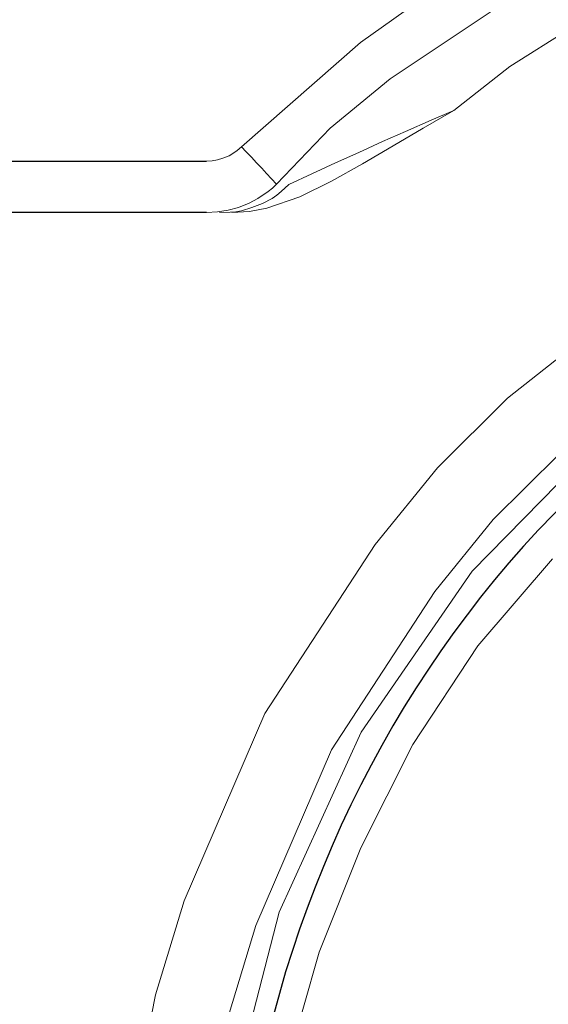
# Model space of a CAD drawing. Header units: inches. Extents: x 0 to 612, y 155 to 655.
# Tile 116 of 138: x 116 to 126, y 383 to 402. Entities that reach past the tile are written whole.
import ezdxf

# ---------------------------------------------------------------- set-up
doc = ezdxf.new("R2010")
doc.units = ezdxf.units.IN
doc.header["$MEASUREMENT"] = 0
doc.layers.add('Layer 1', color=7, linetype='Continuous')

# ---------------------------------------------------------------- blocks, each defined once
blk = doc.blocks.new('block 1571')
at = {"layer": 'Layer 1', "lineweight": 0}
for points in [[(121.609, 383.72)], [(120.965, 381.458)]]:
    blk.add_lwpolyline(points, dxfattribs=at)
blk.add_open_spline([(120.965, 381.458), (120.965, 381.458), (121.609, 383.72), (121.609, 383.72), (121.609, 383.72), (120.965, 381.458), (120.965, 381.458)], degree=3, knots=[0, 0, 0, 0, 1, 1, 1, 2, 2, 2, 2], dxfattribs=at)
blk = doc.blocks.new('block 1572')
at = {"layer": 'Layer 1', "lineweight": 0}
for points in [[(122.431, 385.782)], [(121.609, 383.72)]]:
    blk.add_lwpolyline(points, dxfattribs=at)
blk.add_open_spline([(121.609, 383.72), (121.609, 383.72), (122.431, 385.782), (122.431, 385.782), (122.431, 385.782), (121.609, 383.72), (121.609, 383.72)], degree=3, knots=[0, 0, 0, 0, 1, 1, 1, 2, 2, 2, 2], dxfattribs=at)
blk = doc.blocks.new('block 1573')
at = {"layer": 'Layer 1', "lineweight": 0}
for points in [[(123.458, 387.824)], [(122.431, 385.782)]]:
    blk.add_lwpolyline(points, dxfattribs=at)
blk.add_open_spline([(122.431, 385.782), (122.431, 385.782), (123.458, 387.824), (123.458, 387.824), (123.458, 387.824), (122.431, 385.782), (122.431, 385.782)], degree=3, knots=[0, 0, 0, 0, 1, 1, 1, 2, 2, 2, 2], dxfattribs=at)
blk = doc.blocks.new('block 1574')
at = {"layer": 'Layer 1', "lineweight": 0}
for points in [[(124.739, 389.773)], [(123.458, 387.824)]]:
    blk.add_lwpolyline(points, dxfattribs=at)
blk.add_open_spline([(123.458, 387.824), (123.458, 387.824), (124.739, 389.773), (124.739, 389.773), (124.739, 389.773), (123.458, 387.824), (123.458, 387.824)], degree=3, knots=[0, 0, 0, 0, 1, 1, 1, 2, 2, 2, 2], dxfattribs=at)
blk = doc.blocks.new('block 1575')
at = {"layer": 'Layer 1', "lineweight": 0}
for points in [[(126.213, 391.491)], [(124.739, 389.773)]]:
    blk.add_lwpolyline(points, dxfattribs=at)
blk.add_open_spline([(124.739, 389.773), (124.739, 389.773), (126.213, 391.491), (126.213, 391.491), (126.213, 391.491), (124.739, 389.773), (124.739, 389.773)], degree=3, knots=[0, 0, 0, 0, 1, 1, 1, 2, 2, 2, 2], dxfattribs=at)
blk = doc.blocks.new('block 1567')
at = {"layer": 'Layer 1'}
for name in ['block 1575', 'block 1574', 'block 1573', 'block 1572', 'block 1571']:
    blk.add_blockref(name, (0, 0), dxfattribs=at)
blk = doc.blocks.new('block 1566')
at = {"layer": 'Layer 1'}
blk.add_blockref('block 1567', (0, 0), dxfattribs=at)
blk = doc.blocks.new('block 1604')
at = {"layer": 'Layer 1', "color": 7, "lineweight": 25}
blk.add_open_spline([(130.355, 395.57), (122.283, 390.971), (118.053, 380.129), (120.839, 371.174)], degree=3, dxfattribs=at)
blk = doc.blocks.new('block 1603')
at = {"layer": 'Layer 1'}
blk.add_blockref('block 1604', (0, 0), dxfattribs=at)
blk = doc.blocks.new('block 1602')
at = {"layer": 'Layer 1'}
blk.add_blockref('block 1603', (0, 0), dxfattribs=at)
blk = doc.blocks.new('block 2510')
at = {"layer": 'Layer 1', "lineweight": 0}
for points in [[(120.818, 384.513)], [(119.863, 380.807)]]:
    blk.add_lwpolyline(points, dxfattribs=at)
blk.add_open_spline([(119.863, 380.807), (119.863, 380.807), (120.818, 384.513), (120.818, 384.513), (120.818, 384.513), (119.863, 380.807), (119.863, 380.807)], degree=3, knots=[0, 0, 0, 0, 1, 1, 1, 2, 2, 2, 2], dxfattribs=at)
blk = doc.blocks.new('block 2511')
at = {"layer": 'Layer 1', "lineweight": 0}
for points in [[(122.437, 388.065)], [(120.818, 384.513)]]:
    blk.add_lwpolyline(points, dxfattribs=at)
blk.add_open_spline([(120.818, 384.513), (120.818, 384.513), (122.437, 388.065), (122.437, 388.065), (122.437, 388.065), (120.818, 384.513), (120.818, 384.513)], degree=3, knots=[0, 0, 0, 0, 1, 1, 1, 2, 2, 2, 2], dxfattribs=at)
blk = doc.blocks.new('block 2512')
at = {"layer": 'Layer 1', "lineweight": 0}
for points in [[(124.626, 391.252)], [(122.437, 388.065)]]:
    blk.add_lwpolyline(points, dxfattribs=at)
blk.add_open_spline([(122.437, 388.065), (122.437, 388.065), (124.626, 391.252), (124.626, 391.252), (124.626, 391.252), (122.437, 388.065), (122.437, 388.065)], degree=3, knots=[0, 0, 0, 0, 1, 1, 1, 2, 2, 2, 2], dxfattribs=at)
blk = doc.blocks.new('block 2513')
at = {"layer": 'Layer 1', "lineweight": 0}
for points in [[(127.346, 394.021)], [(124.626, 391.252)]]:
    blk.add_lwpolyline(points, dxfattribs=at)
blk.add_open_spline([(124.626, 391.252), (124.626, 391.252), (127.346, 394.021), (127.346, 394.021), (127.346, 394.021), (124.626, 391.252), (124.626, 391.252)], degree=3, knots=[0, 0, 0, 0, 1, 1, 1, 2, 2, 2, 2], dxfattribs=at)
blk = doc.blocks.new('block 2508')
at = {"layer": 'Layer 1'}
for name in ['block 2513', 'block 2512', 'block 2511', 'block 2510']:
    blk.add_blockref(name, (0, 0), dxfattribs=at)
blk = doc.blocks.new('block 2507')
at = {"layer": 'Layer 1'}
blk.add_blockref('block 2508', (0, 0), dxfattribs=at)
blk = doc.blocks.new('block 2561')
at = {"layer": 'Layer 1', "lineweight": 0}
for points in [[(120.357, 384.249)], [(119.828, 382.507)]]:
    blk.add_lwpolyline(points, dxfattribs=at)
blk.add_open_spline([(119.828, 382.507), (119.828, 382.507), (120.357, 384.249), (120.357, 384.249), (120.357, 384.249), (119.828, 382.507), (119.828, 382.507)], degree=3, knots=[0, 0, 0, 0, 1, 1, 1, 2, 2, 2, 2], dxfattribs=at)
blk = doc.blocks.new('block 2562')
at = {"layer": 'Layer 1', "lineweight": 0}
for points in [[(121.85, 387.716)], [(120.357, 384.249)]]:
    blk.add_lwpolyline(points, dxfattribs=at)
blk.add_open_spline([(120.357, 384.249), (120.357, 384.249), (121.85, 387.716), (121.85, 387.716), (121.85, 387.716), (120.357, 384.249), (120.357, 384.249)], degree=3, knots=[0, 0, 0, 0, 1, 1, 1, 2, 2, 2, 2], dxfattribs=at)
blk = doc.blocks.new('block 2563')
at = {"layer": 'Layer 1', "lineweight": 0}
for points in [[(123.89, 390.85)], [(121.85, 387.716)]]:
    blk.add_lwpolyline(points, dxfattribs=at)
blk.add_open_spline([(121.85, 387.716), (121.85, 387.716), (123.89, 390.85), (123.89, 390.85), (123.89, 390.85), (121.85, 387.716), (121.85, 387.716)], degree=3, knots=[0, 0, 0, 0, 1, 1, 1, 2, 2, 2, 2], dxfattribs=at)
blk = doc.blocks.new('block 2564')
at = {"layer": 'Layer 1', "lineweight": 0}
for points in [[(125.045, 392.27)], [(123.89, 390.85)]]:
    blk.add_lwpolyline(points, dxfattribs=at)
blk.add_open_spline([(123.89, 390.85), (123.89, 390.85), (125.045, 392.27), (125.045, 392.27), (125.045, 392.27), (123.89, 390.85), (123.89, 390.85)], degree=3, knots=[0, 0, 0, 0, 1, 1, 1, 2, 2, 2, 2], dxfattribs=at)
blk = doc.blocks.new('block 2565')
at = {"layer": 'Layer 1', "lineweight": 0}
for points in [[(126.343, 393.562)], [(125.045, 392.27)]]:
    blk.add_lwpolyline(points, dxfattribs=at)
blk.add_open_spline([(125.045, 392.27), (125.045, 392.27), (126.343, 393.562), (126.343, 393.562), (126.343, 393.562), (125.045, 392.27), (125.045, 392.27)], degree=3, knots=[0, 0, 0, 0, 1, 1, 1, 2, 2, 2, 2], dxfattribs=at)
blk = doc.blocks.new('block 2557')
at = {"layer": 'Layer 1'}
for name in ['block 2565', 'block 2564', 'block 2563', 'block 2562', 'block 2561']:
    blk.add_blockref(name, (0, 0), dxfattribs=at)
blk = doc.blocks.new('block 2556')
at = {"layer": 'Layer 1'}
blk.add_blockref('block 2557', (0, 0), dxfattribs=at)
blk = doc.blocks.new('block 2821')
at = {"layer": 'Layer 1', "color": 7, "lineweight": 25}
blk.add_lwpolyline([(112.71, 399.352), (119.382, 399.352)], dxfattribs=at)
blk = doc.blocks.new('block 2820')
at = {"layer": 'Layer 1'}
blk.add_blockref('block 2821', (0, 0), dxfattribs=at)
blk = doc.blocks.new('block 2819')
at = {"layer": 'Layer 1'}
blk.add_blockref('block 2820', (0, 0), dxfattribs=at)
blk = doc.blocks.new('block 2824')
at = {"layer": 'Layer 1', "color": 7, "lineweight": 25}
blk.add_lwpolyline([(119.382, 398.337), (112.71, 398.337)], dxfattribs=at)
blk = doc.blocks.new('block 2823')
at = {"layer": 'Layer 1'}
blk.add_blockref('block 2824', (0, 0), dxfattribs=at)
blk = doc.blocks.new('block 2822')
at = {"layer": 'Layer 1'}
blk.add_blockref('block 2823', (0, 0), dxfattribs=at)
blk = doc.blocks.new('block 2830')
at = {"layer": 'Layer 1', "lineweight": 0}
for points in [[(119.382, 398.337)], [(119.597, 398.349)]]:
    blk.add_lwpolyline(points, dxfattribs=at)
blk.add_open_spline([(119.382, 398.337), (119.382, 398.337), (119.597, 398.349), (119.597, 398.349), (119.597, 398.349), (119.382, 398.337), (119.382, 398.337)], degree=3, knots=[0, 0, 0, 0, 1, 1, 1, 2, 2, 2, 2], dxfattribs=at)
blk = doc.blocks.new('block 2831')
at = {"layer": 'Layer 1', "lineweight": 0}
for points in [[(119.597, 398.349)], [(119.81, 398.383)]]:
    blk.add_lwpolyline(points, dxfattribs=at)
blk.add_open_spline([(119.597, 398.349), (119.597, 398.349), (119.81, 398.383), (119.81, 398.383), (119.81, 398.383), (119.597, 398.349), (119.597, 398.349)], degree=3, knots=[0, 0, 0, 0, 1, 1, 1, 2, 2, 2, 2], dxfattribs=at)
blk = doc.blocks.new('block 2832')
at = {"layer": 'Layer 1', "lineweight": 0}
for points in [[(120.016, 398.437)], [(119.81, 398.383)]]:
    blk.add_lwpolyline(points, dxfattribs=at)
blk.add_open_spline([(119.81, 398.383), (119.81, 398.383), (120.016, 398.437), (120.016, 398.437), (120.016, 398.437), (119.81, 398.383), (119.81, 398.383)], degree=3, knots=[0, 0, 0, 0, 1, 1, 1, 2, 2, 2, 2], dxfattribs=at)
blk = doc.blocks.new('block 2833')
at = {"layer": 'Layer 1', "lineweight": 0}
for points in [[(120.016, 398.437)], [(120.228, 398.523)]]:
    blk.add_lwpolyline(points, dxfattribs=at)
blk.add_open_spline([(120.016, 398.437), (120.016, 398.437), (120.228, 398.523), (120.228, 398.523), (120.228, 398.523), (120.016, 398.437), (120.016, 398.437)], degree=3, knots=[0, 0, 0, 0, 1, 1, 1, 2, 2, 2, 2], dxfattribs=at)
blk = doc.blocks.new('block 2834')
at = {"layer": 'Layer 1', "lineweight": 0}
for points in [[(120.396, 398.614)], [(120.228, 398.523)]]:
    blk.add_lwpolyline(points, dxfattribs=at)
blk.add_open_spline([(120.228, 398.523), (120.228, 398.523), (120.396, 398.614), (120.396, 398.614), (120.396, 398.614), (120.228, 398.523), (120.228, 398.523)], degree=3, knots=[0, 0, 0, 0, 1, 1, 1, 2, 2, 2, 2], dxfattribs=at)
blk = doc.blocks.new('block 2835')
at = {"layer": 'Layer 1', "lineweight": 0}
for points in [[(120.396, 398.614)], [(120.6, 398.75)]]:
    blk.add_lwpolyline(points, dxfattribs=at)
blk.add_open_spline([(120.396, 398.614), (120.396, 398.614), (120.6, 398.75), (120.6, 398.75), (120.6, 398.75), (120.396, 398.614), (120.396, 398.614)], degree=3, knots=[0, 0, 0, 0, 1, 1, 1, 2, 2, 2, 2], dxfattribs=at)
blk = doc.blocks.new('block 2836')
at = {"layer": 'Layer 1', "lineweight": 0}
for points in [[(120.686, 398.819)], [(120.6, 398.75)]]:
    blk.add_lwpolyline(points, dxfattribs=at)
blk.add_open_spline([(120.6, 398.75), (120.6, 398.75), (120.686, 398.819), (120.686, 398.819), (120.686, 398.819), (120.6, 398.75), (120.6, 398.75)], degree=3, knots=[0, 0, 0, 0, 1, 1, 1, 2, 2, 2, 2], dxfattribs=at)
blk = doc.blocks.new('block 2837')
at = {"layer": 'Layer 1', "lineweight": 0}
for points in [[(120.686, 398.819)], [(120.762, 398.897)]]:
    blk.add_lwpolyline(points, dxfattribs=at)
blk.add_open_spline([(120.686, 398.819), (120.686, 398.819), (120.762, 398.897), (120.762, 398.897), (120.762, 398.897), (120.686, 398.819), (120.686, 398.819)], degree=3, knots=[0, 0, 0, 0, 1, 1, 1, 2, 2, 2, 2], dxfattribs=at)
blk = doc.blocks.new('block 2829')
at = {"layer": 'Layer 1'}
for name in ['block 2836', 'block 2837', 'block 2834', 'block 2835', 'block 2832', 'block 2833', 'block 2830', 'block 2831']:
    blk.add_blockref(name, (0, 0), dxfattribs=at)
blk = doc.blocks.new('block 2828')
at = {"layer": 'Layer 1'}
blk.add_blockref('block 2829', (0, 0), dxfattribs=at)
blk = doc.blocks.new('block 2840')
at = {"layer": 'Layer 1', "lineweight": 0}
for points in [[(119.382, 399.352)], [(119.492, 399.357)]]:
    blk.add_lwpolyline(points, dxfattribs=at)
blk.add_open_spline([(119.382, 399.352), (119.382, 399.352), (119.492, 399.357), (119.492, 399.357), (119.492, 399.357), (119.382, 399.352), (119.382, 399.352)], degree=3, knots=[0, 0, 0, 0, 1, 1, 1, 2, 2, 2, 2], dxfattribs=at)
blk = doc.blocks.new('block 2841')
at = {"layer": 'Layer 1', "lineweight": 0}
for points in [[(119.492, 399.357)], [(119.6, 399.375)]]:
    blk.add_lwpolyline(points, dxfattribs=at)
blk.add_open_spline([(119.492, 399.357), (119.492, 399.357), (119.6, 399.375), (119.6, 399.375), (119.6, 399.375), (119.492, 399.357), (119.492, 399.357)], degree=3, knots=[0, 0, 0, 0, 1, 1, 1, 2, 2, 2, 2], dxfattribs=at)
blk = doc.blocks.new('block 2842')
at = {"layer": 'Layer 1', "lineweight": 0}
for points in [[(119.708, 399.406)], [(119.6, 399.375)]]:
    blk.add_lwpolyline(points, dxfattribs=at)
blk.add_open_spline([(119.6, 399.375), (119.6, 399.375), (119.708, 399.406), (119.708, 399.406), (119.708, 399.406), (119.6, 399.375), (119.6, 399.375)], degree=3, knots=[0, 0, 0, 0, 1, 1, 1, 2, 2, 2, 2], dxfattribs=at)
blk = doc.blocks.new('block 2843')
at = {"layer": 'Layer 1', "lineweight": 0}
for points in [[(119.708, 399.406)], [(119.829, 399.456)]]:
    blk.add_lwpolyline(points, dxfattribs=at)
blk.add_open_spline([(119.708, 399.406), (119.708, 399.406), (119.829, 399.456), (119.829, 399.456), (119.829, 399.456), (119.708, 399.406), (119.708, 399.406)], degree=3, knots=[0, 0, 0, 0, 1, 1, 1, 2, 2, 2, 2], dxfattribs=at)
blk = doc.blocks.new('block 2844')
at = {"layer": 'Layer 1', "lineweight": 0}
for points in [[(119.829, 399.456)], [(119.904, 399.5)]]:
    blk.add_lwpolyline(points, dxfattribs=at)
blk.add_open_spline([(119.829, 399.456), (119.829, 399.456), (119.904, 399.5), (119.904, 399.5), (119.904, 399.5), (119.829, 399.456), (119.829, 399.456)], degree=3, knots=[0, 0, 0, 0, 1, 1, 1, 2, 2, 2, 2], dxfattribs=at)
blk = doc.blocks.new('block 2845')
at = {"layer": 'Layer 1', "lineweight": 0}
for points in [[(119.904, 399.5)], [(119.991, 399.56)]]:
    blk.add_lwpolyline(points, dxfattribs=at)
blk.add_open_spline([(119.904, 399.5), (119.904, 399.5), (119.991, 399.56), (119.991, 399.56), (119.991, 399.56), (119.904, 399.5), (119.904, 399.5)], degree=3, knots=[0, 0, 0, 0, 1, 1, 1, 2, 2, 2, 2], dxfattribs=at)
blk = doc.blocks.new('block 2846')
at = {"layer": 'Layer 1', "lineweight": 0}
for points in [[(120.073, 399.632)], [(119.991, 399.56)]]:
    blk.add_lwpolyline(points, dxfattribs=at)
blk.add_open_spline([(119.991, 399.56), (119.991, 399.56), (120.073, 399.632), (120.073, 399.632), (120.073, 399.632), (119.991, 399.56), (119.991, 399.56)], degree=3, knots=[0, 0, 0, 0, 1, 1, 1, 2, 2, 2, 2], dxfattribs=at)
blk = doc.blocks.new('block 2839')
at = {"layer": 'Layer 1'}
for name in ['block 2846', 'block 2842', 'block 2843', 'block 2844', 'block 2845', 'block 2840', 'block 2841']:
    blk.add_blockref(name, (0, 0), dxfattribs=at)
blk = doc.blocks.new('block 2838')
at = {"layer": 'Layer 1'}
blk.add_blockref('block 2839', (0, 0), dxfattribs=at)
blk = doc.blocks.new('block 2849')
at = {"layer": 'Layer 1', "lineweight": 0}
for points in [[(120.073, 399.632)], [(120.168, 399.531)]]:
    blk.add_lwpolyline(points, dxfattribs=at)
blk.add_open_spline([(120.073, 399.632), (120.073, 399.632), (120.168, 399.531), (120.168, 399.531), (120.168, 399.531), (120.073, 399.632), (120.073, 399.632)], degree=3, knots=[0, 0, 0, 0, 1, 1, 1, 2, 2, 2, 2], dxfattribs=at)
blk = doc.blocks.new('block 2850')
at = {"layer": 'Layer 1', "lineweight": 0}
for points in [[(120.168, 399.531)], [(120.268, 399.427)]]:
    blk.add_lwpolyline(points, dxfattribs=at)
blk.add_open_spline([(120.168, 399.531), (120.168, 399.531), (120.268, 399.427), (120.268, 399.427), (120.268, 399.427), (120.168, 399.531), (120.168, 399.531)], degree=3, knots=[0, 0, 0, 0, 1, 1, 1, 2, 2, 2, 2], dxfattribs=at)
blk = doc.blocks.new('block 2851')
at = {"layer": 'Layer 1', "lineweight": 0}
for points in [[(120.268, 399.427)], [(120.372, 399.316)]]:
    blk.add_lwpolyline(points, dxfattribs=at)
blk.add_open_spline([(120.268, 399.427), (120.268, 399.427), (120.372, 399.316), (120.372, 399.316), (120.372, 399.316), (120.268, 399.427), (120.268, 399.427)], degree=3, knots=[0, 0, 0, 0, 1, 1, 1, 2, 2, 2, 2], dxfattribs=at)
blk = doc.blocks.new('block 2852')
at = {"layer": 'Layer 1', "lineweight": 0}
for points in [[(120.372, 399.316)], [(120.472, 399.209)]]:
    blk.add_lwpolyline(points, dxfattribs=at)
blk.add_open_spline([(120.372, 399.316), (120.372, 399.316), (120.472, 399.209), (120.472, 399.209), (120.472, 399.209), (120.372, 399.316), (120.372, 399.316)], degree=3, knots=[0, 0, 0, 0, 1, 1, 1, 2, 2, 2, 2], dxfattribs=at)
blk = doc.blocks.new('block 2853')
at = {"layer": 'Layer 1', "lineweight": 0}
for points in [[(120.472, 399.209)], [(120.567, 399.109)]]:
    blk.add_lwpolyline(points, dxfattribs=at)
blk.add_open_spline([(120.472, 399.209), (120.472, 399.209), (120.567, 399.109), (120.567, 399.109), (120.567, 399.109), (120.472, 399.209), (120.472, 399.209)], degree=3, knots=[0, 0, 0, 0, 1, 1, 1, 2, 2, 2, 2], dxfattribs=at)
blk = doc.blocks.new('block 2854')
at = {"layer": 'Layer 1', "lineweight": 0}
for points in [[(120.567, 399.109)], [(120.667, 399.001)]]:
    blk.add_lwpolyline(points, dxfattribs=at)
blk.add_open_spline([(120.567, 399.109), (120.567, 399.109), (120.667, 399.001), (120.667, 399.001), (120.667, 399.001), (120.567, 399.109), (120.567, 399.109)], degree=3, knots=[0, 0, 0, 0, 1, 1, 1, 2, 2, 2, 2], dxfattribs=at)
blk = doc.blocks.new('block 2855')
at = {"layer": 'Layer 1', "lineweight": 0}
for points in [[(120.667, 399.001)], [(120.762, 398.897)]]:
    blk.add_lwpolyline(points, dxfattribs=at)
blk.add_open_spline([(120.667, 399.001), (120.667, 399.001), (120.762, 398.897), (120.762, 398.897), (120.762, 398.897), (120.667, 399.001), (120.667, 399.001)], degree=3, knots=[0, 0, 0, 0, 1, 1, 1, 2, 2, 2, 2], dxfattribs=at)
blk = doc.blocks.new('block 2848')
at = {"layer": 'Layer 1'}
for name in ['block 2849', 'block 2850', 'block 2851', 'block 2852', 'block 2853', 'block 2854', 'block 2855']:
    blk.add_blockref(name, (0, 0), dxfattribs=at)
blk = doc.blocks.new('block 2847')
at = {"layer": 'Layer 1'}
blk.add_blockref('block 2848', (0, 0), dxfattribs=at)
blk = doc.blocks.new('block 2883')
at = {"layer": 'Layer 1', "lineweight": 0}
for points in [[(121.826, 399.999)], [(120.762, 398.897)]]:
    blk.add_lwpolyline(points, dxfattribs=at)
blk.add_open_spline([(120.762, 398.897), (120.762, 398.897), (121.826, 399.999), (121.826, 399.999), (121.826, 399.999), (120.762, 398.897), (120.762, 398.897)], degree=3, knots=[0, 0, 0, 0, 1, 1, 1, 2, 2, 2, 2], dxfattribs=at)
blk = doc.blocks.new('block 2884')
at = {"layer": 'Layer 1', "lineweight": 0}
for points in [[(123.006, 400.974)], [(121.826, 399.999)]]:
    blk.add_lwpolyline(points, dxfattribs=at)
blk.add_open_spline([(121.826, 399.999), (121.826, 399.999), (123.006, 400.974), (123.006, 400.974), (123.006, 400.974), (121.826, 399.999), (121.826, 399.999)], degree=3, knots=[0, 0, 0, 0, 1, 1, 1, 2, 2, 2, 2], dxfattribs=at)
blk = doc.blocks.new('block 2885')
at = {"layer": 'Layer 1', "lineweight": 0}
for points in [[(126.048, 403.012)], [(123.006, 400.974)]]:
    blk.add_lwpolyline(points, dxfattribs=at)
blk.add_open_spline([(123.006, 400.974), (123.006, 400.974), (126.048, 403.012), (126.048, 403.012), (126.048, 403.012), (123.006, 400.974), (123.006, 400.974)], degree=3, knots=[0, 0, 0, 0, 1, 1, 1, 2, 2, 2, 2], dxfattribs=at)
blk = doc.blocks.new('block 2882')
at = {"layer": 'Layer 1'}
for name in ['block 2885', 'block 2884', 'block 2883']:
    blk.add_blockref(name, (0, 0), dxfattribs=at)
blk = doc.blocks.new('block 2881')
at = {"layer": 'Layer 1'}
blk.add_blockref('block 2882', (0, 0), dxfattribs=at)
blk = doc.blocks.new('block 2901')
at = {"layer": 'Layer 1', "lineweight": 0}
for points in [[(122.422, 401.692)], [(120.073, 399.632)]]:
    blk.add_lwpolyline(points, dxfattribs=at)
blk.add_open_spline([(120.073, 399.632), (120.073, 399.632), (122.422, 401.692), (122.422, 401.692), (122.422, 401.692), (120.073, 399.632), (120.073, 399.632)], degree=3, knots=[0, 0, 0, 0, 1, 1, 1, 2, 2, 2, 2], dxfattribs=at)
blk = doc.blocks.new('block 2902')
at = {"layer": 'Layer 1', "lineweight": 0}
for points in [[(125.053, 403.571)], [(122.422, 401.692)]]:
    blk.add_lwpolyline(points, dxfattribs=at)
blk.add_open_spline([(122.422, 401.692), (122.422, 401.692), (125.053, 403.571), (125.053, 403.571), (125.053, 403.571), (122.422, 401.692), (122.422, 401.692)], degree=3, knots=[0, 0, 0, 0, 1, 1, 1, 2, 2, 2, 2], dxfattribs=at)
blk = doc.blocks.new('block 2900')
at = {"layer": 'Layer 1'}
for name in ['block 2902', 'block 2901']:
    blk.add_blockref(name, (0, 0), dxfattribs=at)
blk = doc.blocks.new('block 2899')
at = {"layer": 'Layer 1'}
blk.add_blockref('block 2900', (0, 0), dxfattribs=at)
blk = doc.blocks.new('block 3470')
at = {"layer": 'Layer 1', "lineweight": 0}
for points in [[(119.639, 398.337)], [(119.847, 398.342)]]:
    blk.add_lwpolyline(points, dxfattribs=at)
blk.add_open_spline([(119.639, 398.337), (119.639, 398.337), (119.847, 398.342), (119.847, 398.342), (119.847, 398.342), (119.639, 398.337), (119.639, 398.337)], degree=3, knots=[0, 0, 0, 0, 1, 1, 1, 2, 2, 2, 2], dxfattribs=at)
blk = doc.blocks.new('block 3471')
at = {"layer": 'Layer 1', "lineweight": 0}
for points in [[(119.847, 398.342)], [(119.96, 398.35)]]:
    blk.add_lwpolyline(points, dxfattribs=at)
blk.add_open_spline([(119.847, 398.342), (119.847, 398.342), (119.96, 398.35), (119.96, 398.35), (119.96, 398.35), (119.847, 398.342), (119.847, 398.342)], degree=3, knots=[0, 0, 0, 0, 1, 1, 1, 2, 2, 2, 2], dxfattribs=at)
blk = doc.blocks.new('block 3472')
at = {"layer": 'Layer 1', "lineweight": 0}
for points in [[(119.96, 398.35)], [(120.072, 398.368)]]:
    blk.add_lwpolyline(points, dxfattribs=at)
blk.add_open_spline([(119.96, 398.35), (119.96, 398.35), (120.072, 398.368), (120.072, 398.368), (120.072, 398.368), (119.96, 398.35), (119.96, 398.35)], degree=3, knots=[0, 0, 0, 0, 1, 1, 1, 2, 2, 2, 2], dxfattribs=at)
blk = doc.blocks.new('block 3473')
at = {"layer": 'Layer 1', "lineweight": 0}
for points in [[(120.276, 398.431)], [(120.072, 398.368)]]:
    blk.add_lwpolyline(points, dxfattribs=at)
blk.add_open_spline([(120.072, 398.368), (120.072, 398.368), (120.276, 398.431), (120.276, 398.431), (120.276, 398.431), (120.072, 398.368), (120.072, 398.368)], degree=3, knots=[0, 0, 0, 0, 1, 1, 1, 2, 2, 2, 2], dxfattribs=at)
blk = doc.blocks.new('block 3474')
at = {"layer": 'Layer 1', "lineweight": 0}
for points in [[(120.276, 398.431)], [(120.488, 398.516)]]:
    blk.add_lwpolyline(points, dxfattribs=at)
blk.add_open_spline([(120.276, 398.431), (120.276, 398.431), (120.488, 398.516), (120.488, 398.516), (120.488, 398.516), (120.276, 398.431), (120.276, 398.431)], degree=3, knots=[0, 0, 0, 0, 1, 1, 1, 2, 2, 2, 2], dxfattribs=at)
blk = doc.blocks.new('block 3475')
at = {"layer": 'Layer 1', "lineweight": 0}
for points in [[(120.677, 398.614)], [(120.488, 398.516)]]:
    blk.add_lwpolyline(points, dxfattribs=at)
blk.add_open_spline([(120.488, 398.516), (120.488, 398.516), (120.677, 398.614), (120.677, 398.614), (120.677, 398.614), (120.488, 398.516), (120.488, 398.516)], degree=3, knots=[0, 0, 0, 0, 1, 1, 1, 2, 2, 2, 2], dxfattribs=at)
blk = doc.blocks.new('block 3476')
at = {"layer": 'Layer 1', "lineweight": 0}
for points in [[(120.677, 398.614)], [(120.77, 398.678)]]:
    blk.add_lwpolyline(points, dxfattribs=at)
blk.add_open_spline([(120.677, 398.614), (120.677, 398.614), (120.77, 398.678), (120.77, 398.678), (120.77, 398.678), (120.677, 398.614), (120.677, 398.614)], degree=3, knots=[0, 0, 0, 0, 1, 1, 1, 2, 2, 2, 2], dxfattribs=at)
blk = doc.blocks.new('block 3477')
at = {"layer": 'Layer 1', "lineweight": 0}
for points in [[(120.77, 398.678)], [(120.855, 398.751)]]:
    blk.add_lwpolyline(points, dxfattribs=at)
blk.add_open_spline([(120.77, 398.678), (120.77, 398.678), (120.855, 398.751), (120.855, 398.751), (120.855, 398.751), (120.77, 398.678), (120.77, 398.678)], degree=3, knots=[0, 0, 0, 0, 1, 1, 1, 2, 2, 2, 2], dxfattribs=at)
blk = doc.blocks.new('block 3478')
at = {"layer": 'Layer 1', "lineweight": 0}
for points in [[(121.008, 398.889)], [(120.855, 398.751)]]:
    blk.add_lwpolyline(points, dxfattribs=at)
blk.add_open_spline([(120.855, 398.751), (120.855, 398.751), (121.008, 398.889), (121.008, 398.889), (121.008, 398.889), (120.855, 398.751), (120.855, 398.751)], degree=3, knots=[0, 0, 0, 0, 1, 1, 1, 2, 2, 2, 2], dxfattribs=at)
blk = doc.blocks.new('block 3469')
at = {"layer": 'Layer 1'}
for name in ['block 3478', 'block 3475', 'block 3476', 'block 3477', 'block 3473', 'block 3474', 'block 3470', 'block 3471', 'block 3472']:
    blk.add_blockref(name, (0, 0), dxfattribs=at)
blk = doc.blocks.new('block 3468')
at = {"layer": 'Layer 1'}
blk.add_blockref('block 3469', (0, 0), dxfattribs=at)
blk = doc.blocks.new('block 4718')
at = {"layer": 'Layer 1', "lineweight": 0}
for points in [[(128.503, 397.175)], [(125.326, 394.67)]]:
    blk.add_lwpolyline(points, dxfattribs=at)
blk.add_open_spline([(128.503, 397.175), (128.503, 397.175), (125.326, 394.67), (125.326, 394.67), (125.326, 394.67), (128.503, 397.175), (128.503, 397.175)], degree=3, knots=[0, 0, 0, 0, 1, 1, 1, 2, 2, 2, 2], dxfattribs=at)
blk = doc.blocks.new('block 4719')
at = {"layer": 'Layer 1', "lineweight": 0}
for points in [[(125.326, 394.67)], [(123.942, 393.291)]]:
    blk.add_lwpolyline(points, dxfattribs=at)
blk.add_open_spline([(125.326, 394.67), (125.326, 394.67), (123.942, 393.291), (123.942, 393.291), (123.942, 393.291), (125.326, 394.67), (125.326, 394.67)], degree=3, knots=[0, 0, 0, 0, 1, 1, 1, 2, 2, 2, 2], dxfattribs=at)
blk = doc.blocks.new('block 4720')
at = {"layer": 'Layer 1', "lineweight": 0}
for points in [[(123.942, 393.291)], [(122.71, 391.775)]]:
    blk.add_lwpolyline(points, dxfattribs=at)
blk.add_open_spline([(123.942, 393.291), (123.942, 393.291), (122.71, 391.775), (122.71, 391.775), (122.71, 391.775), (123.942, 393.291), (123.942, 393.291)], degree=3, knots=[0, 0, 0, 0, 1, 1, 1, 2, 2, 2, 2], dxfattribs=at)
blk = doc.blocks.new('block 4721')
at = {"layer": 'Layer 1', "lineweight": 0}
for points in [[(122.71, 391.775)], [(120.533, 388.434)]]:
    blk.add_lwpolyline(points, dxfattribs=at)
blk.add_open_spline([(122.71, 391.775), (122.71, 391.775), (120.533, 388.434), (120.533, 388.434), (120.533, 388.434), (122.71, 391.775), (122.71, 391.775)], degree=3, knots=[0, 0, 0, 0, 1, 1, 1, 2, 2, 2, 2], dxfattribs=at)
blk = doc.blocks.new('block 4722')
at = {"layer": 'Layer 1', "lineweight": 0}
for points in [[(120.533, 388.434)], [(118.941, 384.736)]]:
    blk.add_lwpolyline(points, dxfattribs=at)
blk.add_open_spline([(120.533, 388.434), (120.533, 388.434), (118.941, 384.736), (118.941, 384.736), (118.941, 384.736), (120.533, 388.434), (120.533, 388.434)], degree=3, knots=[0, 0, 0, 0, 1, 1, 1, 2, 2, 2, 2], dxfattribs=at)
blk = doc.blocks.new('block 4723')
at = {"layer": 'Layer 1', "lineweight": 0}
for points in [[(118.941, 384.736)], [(118.377, 382.876)]]:
    blk.add_lwpolyline(points, dxfattribs=at)
blk.add_open_spline([(118.941, 384.736), (118.941, 384.736), (118.377, 382.876), (118.377, 382.876), (118.377, 382.876), (118.941, 384.736), (118.941, 384.736)], degree=3, knots=[0, 0, 0, 0, 1, 1, 1, 2, 2, 2, 2], dxfattribs=at)
blk = doc.blocks.new('block 4724')
at = {"layer": 'Layer 1', "lineweight": 0}
for points in [[(118.377, 382.876)], [(118.003, 380.97)]]:
    blk.add_lwpolyline(points, dxfattribs=at)
blk.add_open_spline([(118.377, 382.876), (118.377, 382.876), (118.003, 380.97), (118.003, 380.97), (118.003, 380.97), (118.377, 382.876), (118.377, 382.876)], degree=3, knots=[0, 0, 0, 0, 1, 1, 1, 2, 2, 2, 2], dxfattribs=at)
blk = doc.blocks.new('block 4698')
at = {"layer": 'Layer 1'}
for name in ['block 4718', 'block 4719', 'block 4720', 'block 4721', 'block 4722', 'block 4723', 'block 4724']:
    blk.add_blockref(name, (0, 0), dxfattribs=at)
blk = doc.blocks.new('block 4697')
at = {"layer": 'Layer 1'}
blk.add_blockref('block 4698', (0, 0), dxfattribs=at)
blk = doc.blocks.new('block 4908')
at = {"layer": 'Layer 1', "lineweight": 0}
for points in [[(125.372, 401.22)], [(124.265, 400.35)]]:
    blk.add_lwpolyline(points, dxfattribs=at)
blk.add_open_spline([(124.265, 400.35), (124.265, 400.35), (125.372, 401.22), (125.372, 401.22), (125.372, 401.22), (124.265, 400.35), (124.265, 400.35)], degree=3, knots=[0, 0, 0, 0, 1, 1, 1, 2, 2, 2, 2], dxfattribs=at)
blk = doc.blocks.new('block 4909')
at = {"layer": 'Layer 1', "lineweight": 0}
for points in [[(126.563, 401.969)], [(125.372, 401.22)]]:
    blk.add_lwpolyline(points, dxfattribs=at)
blk.add_open_spline([(125.372, 401.22), (125.372, 401.22), (126.563, 401.969), (126.563, 401.969), (126.563, 401.969), (125.372, 401.22), (125.372, 401.22)], degree=3, knots=[0, 0, 0, 0, 1, 1, 1, 2, 2, 2, 2], dxfattribs=at)
blk = doc.blocks.new('block 4907')
at = {"layer": 'Layer 1'}
for name in ['block 4909', 'block 4908']:
    blk.add_blockref(name, (0, 0), dxfattribs=at)
blk = doc.blocks.new('block 4906')
at = {"layer": 'Layer 1'}
blk.add_blockref('block 4907', (0, 0), dxfattribs=at)
blk = doc.blocks.new('block 4925')
at = {"layer": 'Layer 1', "lineweight": 0}
for points in [[(123.815, 400.157)], [(124.265, 400.35)]]:
    blk.add_lwpolyline(points, dxfattribs=at)
blk.add_open_spline([(124.265, 400.35), (124.265, 400.35), (123.815, 400.157), (123.815, 400.157), (123.815, 400.157), (124.265, 400.35), (124.265, 400.35)], degree=3, knots=[0, 0, 0, 0, 1, 1, 1, 2, 2, 2, 2], dxfattribs=at)
blk = doc.blocks.new('block 4926')
at = {"layer": 'Layer 1', "lineweight": 0}
for points in [[(123.815, 400.157)], [(123.312, 399.938)]]:
    blk.add_lwpolyline(points, dxfattribs=at)
blk.add_open_spline([(123.815, 400.157), (123.815, 400.157), (123.312, 399.938), (123.312, 399.938), (123.312, 399.938), (123.815, 400.157), (123.815, 400.157)], degree=3, knots=[0, 0, 0, 0, 1, 1, 1, 2, 2, 2, 2], dxfattribs=at)
blk = doc.blocks.new('block 4927')
at = {"layer": 'Layer 1', "lineweight": 0}
for points in [[(123.312, 399.938)], [(122.86, 399.738)]]:
    blk.add_lwpolyline(points, dxfattribs=at)
blk.add_open_spline([(123.312, 399.938), (123.312, 399.938), (122.86, 399.738), (122.86, 399.738), (122.86, 399.738), (123.312, 399.938), (123.312, 399.938)], degree=3, knots=[0, 0, 0, 0, 1, 1, 1, 2, 2, 2, 2], dxfattribs=at)
blk = doc.blocks.new('block 4928')
at = {"layer": 'Layer 1', "lineweight": 0}
for points in [[(122.86, 399.738)], [(122.387, 399.524)]]:
    blk.add_lwpolyline(points, dxfattribs=at)
blk.add_open_spline([(122.86, 399.738), (122.86, 399.738), (122.387, 399.524), (122.387, 399.524), (122.387, 399.524), (122.86, 399.738), (122.86, 399.738)], degree=3, knots=[0, 0, 0, 0, 1, 1, 1, 2, 2, 2, 2], dxfattribs=at)
blk = doc.blocks.new('block 4929')
at = {"layer": 'Layer 1', "lineweight": 0}
for points in [[(122.387, 399.524)], [(121.928, 399.315)]]:
    blk.add_lwpolyline(points, dxfattribs=at)
blk.add_open_spline([(122.387, 399.524), (122.387, 399.524), (121.928, 399.315), (121.928, 399.315), (121.928, 399.315), (122.387, 399.524), (122.387, 399.524)], degree=3, knots=[0, 0, 0, 0, 1, 1, 1, 2, 2, 2, 2], dxfattribs=at)
blk = doc.blocks.new('block 4930')
at = {"layer": 'Layer 1', "lineweight": 0}
for points in [[(121.928, 399.315)], [(121.463, 399.101)]]:
    blk.add_lwpolyline(points, dxfattribs=at)
blk.add_open_spline([(121.928, 399.315), (121.928, 399.315), (121.463, 399.101), (121.463, 399.101), (121.463, 399.101), (121.928, 399.315), (121.928, 399.315)], degree=3, knots=[0, 0, 0, 0, 1, 1, 1, 2, 2, 2, 2], dxfattribs=at)
blk = doc.blocks.new('block 4931')
at = {"layer": 'Layer 1', "lineweight": 0}
for points in [[(121.463, 399.101)], [(121.008, 398.889)]]:
    blk.add_lwpolyline(points, dxfattribs=at)
blk.add_open_spline([(121.463, 399.101), (121.463, 399.101), (121.008, 398.889), (121.008, 398.889), (121.008, 398.889), (121.463, 399.101), (121.463, 399.101)], degree=3, knots=[0, 0, 0, 0, 1, 1, 1, 2, 2, 2, 2], dxfattribs=at)
blk = doc.blocks.new('block 4924')
at = {"layer": 'Layer 1'}
for name in ['block 4926', 'block 4925', 'block 4927', 'block 4928', 'block 4929', 'block 4930', 'block 4931']:
    blk.add_blockref(name, (0, 0), dxfattribs=at)
blk = doc.blocks.new('block 4923')
at = {"layer": 'Layer 1'}
blk.add_blockref('block 4924', (0, 0), dxfattribs=at)
blk = doc.blocks.new('block 4934')
at = {"layer": 'Layer 1', "lineweight": 0}
for points in [[(119.885, 398.337)], [(120.233, 398.357)]]:
    blk.add_lwpolyline(points, dxfattribs=at)
blk.add_open_spline([(119.885, 398.337), (119.885, 398.337), (120.233, 398.357), (120.233, 398.357), (120.233, 398.357), (119.885, 398.337), (119.885, 398.337)], degree=3, knots=[0, 0, 0, 0, 1, 1, 1, 2, 2, 2, 2], dxfattribs=at)
blk = doc.blocks.new('block 4935')
at = {"layer": 'Layer 1', "lineweight": 0}
for points in [[(120.576, 398.424)], [(120.233, 398.357)]]:
    blk.add_lwpolyline(points, dxfattribs=at)
blk.add_open_spline([(120.233, 398.357), (120.233, 398.357), (120.576, 398.424), (120.576, 398.424), (120.576, 398.424), (120.233, 398.357), (120.233, 398.357)], degree=3, knots=[0, 0, 0, 0, 1, 1, 1, 2, 2, 2, 2], dxfattribs=at)
blk = doc.blocks.new('block 4936')
at = {"layer": 'Layer 1', "lineweight": 0}
for points in [[(121.227, 398.648)], [(120.576, 398.424)]]:
    blk.add_lwpolyline(points, dxfattribs=at)
blk.add_open_spline([(120.576, 398.424), (120.576, 398.424), (121.227, 398.648), (121.227, 398.648), (121.227, 398.648), (120.576, 398.424), (120.576, 398.424)], degree=3, knots=[0, 0, 0, 0, 1, 1, 1, 2, 2, 2, 2], dxfattribs=at)
blk = doc.blocks.new('block 4937')
at = {"layer": 'Layer 1', "lineweight": 0}
for points in [[(121.853, 398.954)], [(121.227, 398.648)]]:
    blk.add_lwpolyline(points, dxfattribs=at)
blk.add_open_spline([(121.227, 398.648), (121.227, 398.648), (121.853, 398.954), (121.853, 398.954), (121.853, 398.954), (121.227, 398.648), (121.227, 398.648)], degree=3, knots=[0, 0, 0, 0, 1, 1, 1, 2, 2, 2, 2], dxfattribs=at)
blk = doc.blocks.new('block 4938')
at = {"layer": 'Layer 1', "lineweight": 0}
for points in [[(122.464, 399.295)], [(121.853, 398.954)]]:
    blk.add_lwpolyline(points, dxfattribs=at)
blk.add_open_spline([(121.853, 398.954), (121.853, 398.954), (122.464, 399.295), (122.464, 399.295), (122.464, 399.295), (121.853, 398.954), (121.853, 398.954)], degree=3, knots=[0, 0, 0, 0, 1, 1, 1, 2, 2, 2, 2], dxfattribs=at)
blk = doc.blocks.new('block 4939')
at = {"layer": 'Layer 1', "lineweight": 0}
for points in [[(123.071, 399.654)], [(122.464, 399.295)]]:
    blk.add_lwpolyline(points, dxfattribs=at)
blk.add_open_spline([(122.464, 399.295), (122.464, 399.295), (123.071, 399.654), (123.071, 399.654), (123.071, 399.654), (122.464, 399.295), (122.464, 399.295)], degree=3, knots=[0, 0, 0, 0, 1, 1, 1, 2, 2, 2, 2], dxfattribs=at)
blk = doc.blocks.new('block 4940')
at = {"layer": 'Layer 1', "lineweight": 0}
for points in [[(123.661, 400.001)], [(123.071, 399.654)]]:
    blk.add_lwpolyline(points, dxfattribs=at)
blk.add_open_spline([(123.071, 399.654), (123.071, 399.654), (123.661, 400.001), (123.661, 400.001), (123.661, 400.001), (123.071, 399.654), (123.071, 399.654)], degree=3, knots=[0, 0, 0, 0, 1, 1, 1, 2, 2, 2, 2], dxfattribs=at)
blk = doc.blocks.new('block 4941')
at = {"layer": 'Layer 1', "lineweight": 0}
for points in [[(124.265, 400.35)], [(123.661, 400.001)]]:
    blk.add_lwpolyline(points, dxfattribs=at)
blk.add_open_spline([(123.661, 400.001), (123.661, 400.001), (124.265, 400.35), (124.265, 400.35), (124.265, 400.35), (123.661, 400.001), (123.661, 400.001)], degree=3, knots=[0, 0, 0, 0, 1, 1, 1, 2, 2, 2, 2], dxfattribs=at)
blk = doc.blocks.new('block 4933')
at = {"layer": 'Layer 1'}
for name in ['block 4941', 'block 4940', 'block 4939', 'block 4938', 'block 4937', 'block 4936', 'block 4935', 'block 4934']:
    blk.add_blockref(name, (0, 0), dxfattribs=at)
blk = doc.blocks.new('block 4932')
at = {"layer": 'Layer 1'}
blk.add_blockref('block 4933', (0, 0), dxfattribs=at)
blk = doc.blocks.new('block 921')
at = {"layer": 'Layer 1'}
for name in ['block 2899', 'block 2881', 'block 4906', 'block 4697', 'block 4932', 'block 4923', 'block 2556', 'block 2838', 'block 2847', 'block 2819', 'block 2507', 'block 2828', 'block 3468', 'block 2822', 'block 1566', 'block 1602']:
    blk.add_blockref(name, (0, 0), dxfattribs=at)
blk = doc.blocks.new('block 920')
at = {"layer": 'Layer 1'}
blk.add_blockref('block 921', (0, 0), dxfattribs=at)
blk = doc.blocks.new('block 2')
at = {"layer": 'Layer 1'}
blk.add_blockref('block 920', (0, 0), dxfattribs=at)

msp = doc.modelspace()

# ---------------------------------------------------------------- block references
at = {"layer": 'Layer 1'}
msp.add_blockref('block 2', (0, 0), dxfattribs=at)

doc.saveas('drawing.dxf')
